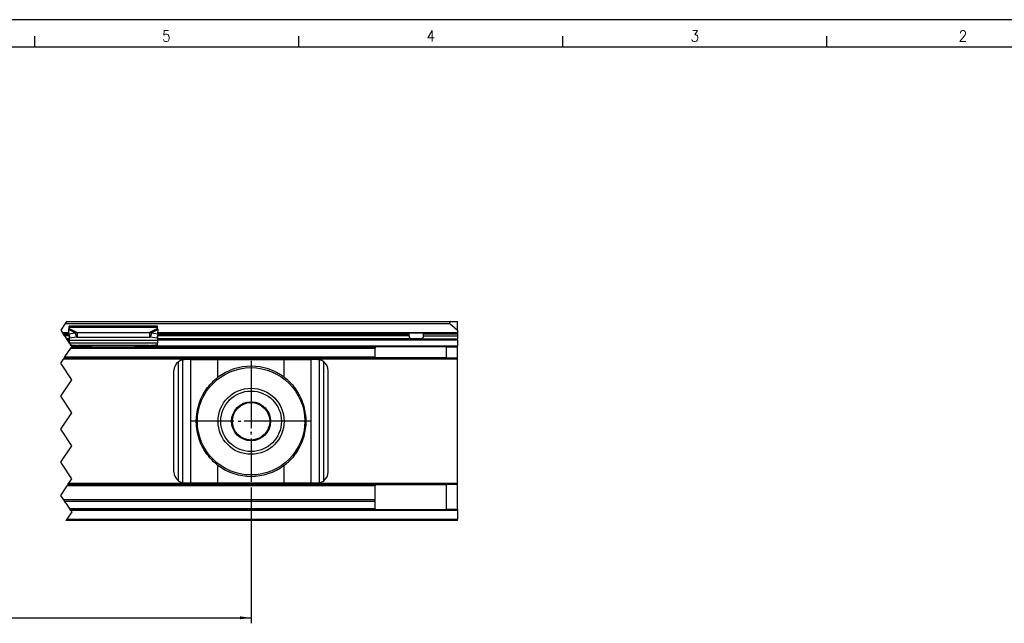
# Model space of a CAD drawing. Header units: millimetres. Extents: x -418 to 1575, y -634 to 914.
# Tile 20 of 49: x 175 to 353, y 334 to 443. Entities that reach past the tile are written whole.
import ezdxf

# ---------------------------------------------------------------- set-up
doc = ezdxf.new("R2010")
doc.units = ezdxf.units.MM
doc.linetypes.add('DOT_CENTER', pattern=[14, 12, -1, 0, -1])
doc.layers.add('1', color=7, linetype='Continuous')
doc.styles.add('CONVERTER_12', font='txt.shx', dxfattribs={"width": 0.9})
doc.dimstyles.new('ME10_DIM_38', dxfattribs={"dimtxt": 2, "dimasz": 2, "dimexe": 1, "dimexo": 1, "dimgap": 1, "dimtad": 1, "dimdsep": 46, "dimtxsty": 'CONVERTER_12', "dimsah": 1, "dimcen": 0.09, "dimclrd": 2, "dimclre": 2, "dimclrt": 2, "dimadec": 0, "dimazin": 0, "dimtol": 1, "dimtp": 0.25, "dimtm": 0.25, "dimtfac": 0.75, "dimtdec": 0, "dimtix": 1, "dimtmove": 0, "dimatfit": 3, "dimfxl": 1, "dimtolj": 1, "dimtzin": 0, "dimarcsym": 0})

# ---------------------------------------------------------------- blocks, each defined once
blk = doc.blocks.new('SOPORTE_SV2__50', base_point=(-242.8900000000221, 352.5499998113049))
at = {"color": 2, "linetype": 'DOT_CENTER'}
for p, q in [((182.8441939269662, 388.2967909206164), (182.0463333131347, 387.0999999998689)), ((183.0796665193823, 388.6499998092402), (182.8441939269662, 388.2967909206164)), ((182.0463333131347, 387.0999999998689), (182.3818060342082, 386.5967909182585)), ((182.3818060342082, 386.5967909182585), (182.4130001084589, 386.5499998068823)), ((182.5463334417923, 386.3499998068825), (182.4130001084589, 386.5499998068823)), ((182.746333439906, 386.0499998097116), (182.5463334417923, 386.3499998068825)), ((182.746333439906, 386.0499998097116), (183.0796667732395, 385.5499998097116)), ((183.2130001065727, 385.3499998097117), (183.0796667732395, 385.5499998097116)), ((183.2130001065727, 385.3499998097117), (183.6099999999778, 384.7544999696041)), ((183.6099999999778, 384.7544999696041), (183.6344862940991, 384.7177705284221)), ((183.6344862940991, 384.7177705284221), (183.671105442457, 384.6628418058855)), ((183.671105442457, 384.6628418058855), (183.8276726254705, 384.4279910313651)), ((183.8281657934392, 384.4272512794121), (183.8276726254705, 384.4279910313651)), ((183.8489576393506, 384.3960635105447), (183.8281657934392, 384.4272512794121)), ((183.8658786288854, 384.3706820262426), (183.8489576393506, 384.3960635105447)), ((183.8874056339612, 384.3383915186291), (183.8658786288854, 384.3706820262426)), ((183.9463334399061, 384.2499998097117), (183.8874056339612, 384.3383915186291)), ((182.8129998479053, 382.2499998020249), (183.8796665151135, 383.8499998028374)), ((184.0129998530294, 384.0499998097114), (183.8796665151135, 383.8499998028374)), ((183.9584771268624, 384.2317842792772), (183.9463334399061, 384.2499998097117)), ((183.9584771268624, 384.2317842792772), (184.0463333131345, 384.0999999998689)), ((182.0463333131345, 381.0999999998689), (182.5463331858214, 381.849999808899)), ((184.0463333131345, 378.0999999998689), (182.0463333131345, 381.0999999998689)), ((182.5463331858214, 381.849999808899), (182.6796665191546, 382.049999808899)), ((182.8129998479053, 382.2499998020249), (182.6796665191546, 382.049999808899)), ((182.0463333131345, 375.0999999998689), (184.0463333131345, 378.0999999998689)), ((184.0463333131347, 372.0999999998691), (182.0463333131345, 375.0999999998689)), ((182.0463333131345, 369.0999999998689), (184.0463333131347, 372.0999999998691)), ((184.0463333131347, 366.0999999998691), (182.0463333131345, 369.0999999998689)), ((182.0463333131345, 363.0999999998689), (184.0463333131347, 366.0999999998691)), ((184.0463333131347, 360.0999999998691), (182.0463333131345, 363.0999999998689)), ((183.4796665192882, 359.2499998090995), (184.0463333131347, 360.0999999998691)), ((182.0463333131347, 357.0999999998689), (183.2129998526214, 358.8499998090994)), ((183.3463331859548, 359.0499998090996), (183.2129998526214, 358.8499998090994)), ((183.3463331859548, 359.0499998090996), (183.4796665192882, 359.2499998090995)), ((182.6014165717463, 356.2673751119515), (182.0463333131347, 357.0999999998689)), ((182.788981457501, 355.9860277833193), (182.6014165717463, 356.2673751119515)), ((183.0042197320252, 355.6631703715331), (182.788981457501, 355.9860277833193)), ((183.0042197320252, 355.6631703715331), (183.1375530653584, 355.4631703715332)), ((183.1375530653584, 355.4631703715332), (183.667231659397, 354.6686524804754)), ((184.0463333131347, 354.0999999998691), (183.1463331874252, 352.749999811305)), ((183.667231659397, 354.6686524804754), (183.7463334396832, 354.5499998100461)), ((183.8796667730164, 354.349999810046), (183.7463334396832, 354.5499998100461)), ((183.8796667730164, 354.349999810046), (184.0463333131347, 354.0999999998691)), ((183.1463331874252, 352.749999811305), (183.012999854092, 352.549999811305))]:
    blk.add_line(p, q, dxfattribs=at)
at = {"color": 3, "linetype": 'Continuous'}
for p, q in [((182.8441939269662, 388.2967909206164), (252.6819021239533, 388.2967909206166)), ((183.5175887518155, 386.5967909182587), (182.3818060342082, 386.5967909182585)), ((182.5463334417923, 386.3499998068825), (183.5426723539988, 386.3499998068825)), ((183.5014568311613, 387.2271643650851), (184.6935262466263, 386.6096402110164)), ((199.6099999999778, 387.6073907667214), (183.6099999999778, 387.6073907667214)), ((183.6099999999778, 387.4334443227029), (185.024213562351, 386.7008435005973)), ((199.6099999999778, 387.4334443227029), (198.1957864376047, 386.7008435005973)), ((199.7185431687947, 387.2271643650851), (198.5264737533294, 386.6096402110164)), ((199.6773276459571, 386.3499998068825), (245.2975595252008, 386.3499998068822)), ((254.1099999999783, 386.5967909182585), (199.7024112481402, 386.5967909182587)), ((254.1099999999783, 386.3499998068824), (247.9224404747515, 386.3499998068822)), ((183.6099999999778, 386.0499998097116), (182.746333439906, 386.0499998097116)), ((183.2130001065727, 385.3499998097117), (183.6099999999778, 385.3499998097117)), ((199.6099999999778, 385.2108759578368), (183.6099999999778, 385.2108759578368)), ((198.1192441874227, 384.332464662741), (185.100755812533, 384.3324646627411)), ((245.2975595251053, 386.0499998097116), (199.6099999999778, 386.0499998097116)), ((199.6099999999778, 385.3499998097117), (254.1099999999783, 385.3499998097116)), ((247.9224404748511, 386.0499998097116), (254.1099999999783, 386.0499998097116)), ((183.8796665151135, 383.8499998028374), (239.1099999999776, 383.8499998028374)), ((185.100755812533, 384.2216794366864), (185.100755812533, 384.1478226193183)), ((198.1192441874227, 384.1478226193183), (198.1192441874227, 384.2216794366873)), ((199.6099999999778, 384.2499998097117), (254.1099999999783, 384.2499998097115)), ((254.1099999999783, 381.8499998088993), (182.5463331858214, 381.849999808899)), ((182.8129998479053, 382.2499998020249), (239.1099999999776, 382.2499998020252)), ((203.4099975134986, 359.7499998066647), (203.4099975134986, 381.3499998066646)), ((204.2079087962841, 359.3908355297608), (204.2079087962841, 381.7091640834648)), ((205.6843228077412, 359.3499998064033), (205.6843228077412, 381.7499998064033)), ((210.6024503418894, 378.5443319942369), (210.6024503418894, 381.7499998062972)), ((222.6175446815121, 378.5443357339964), (222.6175446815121, 381.7499998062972)), ((227.5356722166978, 359.3499998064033), (227.5356722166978, 381.7499998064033)), ((229.0120862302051, 359.3908355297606), (229.0120862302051, 381.7091640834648)), ((229.8099975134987, 359.7499998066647), (229.8099975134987, 381.3499998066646)), ((210.6024503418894, 359.3499998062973), (210.6024503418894, 362.555667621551)), ((222.6175446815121, 359.3499998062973), (222.6175446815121, 362.5556638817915)), ((239.1099999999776, 358.8499998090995), (183.2129998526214, 358.8499998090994)), ((254.1099999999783, 359.2499998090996), (183.4796665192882, 359.2499998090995)), ((239.1099999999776, 355.9860277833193), (182.788981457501, 355.9860277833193)), ((239.1099999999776, 354.6686524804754), (183.667231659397, 354.6686524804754)), ((254.1099999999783, 354.349999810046), (183.8796667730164, 354.349999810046)), ((183.1463331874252, 352.749999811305), (254.1099999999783, 352.749999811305))]:
    blk.add_line(p, q, dxfattribs=at)
at = {"color": 7, "linetype": 'Continuous'}
for p, q in [((183.0796665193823, 388.6499998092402), (252.8104596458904, 388.6499998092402)), ((252.6819021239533, 388.2967909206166), (254.1099999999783, 387.098474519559)), ((252.8104596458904, 388.6499998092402), (254.1099999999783, 388.6499998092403)), ((254.1099999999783, 387.098474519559), (254.1099999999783, 388.6499998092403)), ((183.518786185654, 386.5499998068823), (182.4130001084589, 386.5499998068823)), ((183.5217662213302, 386.4335514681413), (183.5014568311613, 387.2271643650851)), ((183.5217662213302, 386.4335514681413), (184.6935262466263, 386.6096402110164)), ((183.5217662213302, 386.4335514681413), (183.7047789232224, 385.7021385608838)), ((199.6099999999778, 387.8243443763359), (183.6099999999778, 387.8243443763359)), ((183.6099999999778, 387.6073907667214), (183.6099999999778, 387.8243443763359)), ((183.6099999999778, 387.4334443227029), (183.6099999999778, 387.6073907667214)), ((184.6935262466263, 386.6096402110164), (184.8033339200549, 386.1707922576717)), ((184.8033339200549, 386.1707922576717), (184.8765389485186, 385.8782273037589)), ((185.024213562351, 386.7008435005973), (185.024213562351, 386.1876247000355)), ((185.024213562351, 386.7008435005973), (198.1957864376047, 386.7008435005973)), ((185.024213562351, 386.1876247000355), (185.024213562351, 385.8454792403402)), ((198.1957864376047, 386.7008435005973), (198.1957864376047, 386.1876247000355)), ((198.1957864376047, 386.1876247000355), (198.1957864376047, 385.8454792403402)), ((198.416666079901, 386.1707922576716), (198.3434610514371, 385.8782273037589)), ((198.5264737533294, 386.6096402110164), (198.416666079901, 386.1707922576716)), ((198.5264737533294, 386.6096402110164), (199.6982337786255, 386.4335514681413)), ((199.6982337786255, 386.4335514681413), (199.5152210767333, 385.7021385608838)), ((199.6099999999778, 387.6073907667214), (199.6099999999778, 387.8243443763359)), ((199.6099999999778, 387.4334443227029), (199.6099999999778, 387.6073907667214)), ((199.6982337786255, 386.4335514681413), (199.7185431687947, 387.2271643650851)), ((245.1669130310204, 386.5499998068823), (199.7012138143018, 386.5499998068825)), ((248.0530869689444, 386.5499998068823), (245.1669130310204, 386.5499998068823)), ((245.2975595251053, 386.0499998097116), (245.2975595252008, 386.3499998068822)), ((247.9224404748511, 386.0499998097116), (247.9224404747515, 386.3499998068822)), ((254.1099999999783, 386.5499998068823), (248.0530869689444, 386.5499998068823)), ((254.1099999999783, 387.098474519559), (254.1099999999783, 386.5967909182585)), ((254.1099999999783, 386.5499998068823), (254.1099999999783, 386.5967909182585)), ((254.1099999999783, 386.5499998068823), (254.1099999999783, 386.3499998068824)), ((254.1099999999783, 386.3499998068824), (254.1099999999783, 386.0499998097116)), ((183.6099999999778, 385.5499998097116), (183.0796667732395, 385.5499998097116)), ((183.6099999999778, 386.080923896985), (183.6099999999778, 385.2108759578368)), ((183.6099999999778, 385.2108759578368), (183.6099999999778, 384.7544999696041)), ((199.6099999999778, 384.7177705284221), (183.6344862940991, 384.7177705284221)), ((183.7047789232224, 385.7021385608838), (184.8765389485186, 385.8782273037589)), ((185.024213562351, 385.8454792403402), (198.1957864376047, 385.8454792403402)), ((185.100755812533, 384.3324646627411), (188.6099999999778, 384.0627474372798)), ((185.100755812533, 384.3324646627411), (185.100755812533, 384.2216794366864)), ((194.6099999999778, 384.0627474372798), (198.1192441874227, 384.332464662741)), ((198.1192441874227, 384.2216794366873), (198.1192441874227, 384.332464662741)), ((198.3434610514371, 385.8782273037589), (199.5152210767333, 385.7021385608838)), ((199.6099999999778, 386.080923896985), (199.6099999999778, 385.2108759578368)), ((245.9226136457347, 385.5499998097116), (199.6099999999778, 385.5499998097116)), ((199.6099999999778, 385.2108759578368), (199.6099999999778, 384.7177705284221)), ((199.6099999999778, 384.4435647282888), (199.6099999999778, 384.7177705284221)), ((199.6099999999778, 384.4435647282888), (199.6099999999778, 384.2562129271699)), ((247.2973863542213, 385.5499998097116), (245.9226136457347, 385.5499998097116)), ((247.2973863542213, 385.5499998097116), (254.1099999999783, 385.5499998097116)), ((254.1099999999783, 386.0499998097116), (254.1099999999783, 385.5499998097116)), ((254.1099999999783, 385.3499998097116), (254.1099999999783, 385.5499998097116)), ((254.1099999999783, 385.3499998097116), (254.1099999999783, 384.2499998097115)), ((184.0463333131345, 384.0999999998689), (184.0129998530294, 384.0499998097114)), ((184.0129998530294, 384.0499998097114), (186.373511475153, 384.0499998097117)), ((186.373511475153, 384.0499998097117), (185.100755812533, 384.1478226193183)), ((186.373511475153, 384.0499998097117), (188.6099999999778, 384.0499998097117)), ((188.6099999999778, 384.0627474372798), (194.6099999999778, 384.0627474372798)), ((188.6099999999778, 384.0627474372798), (188.6099999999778, 384.0499998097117)), ((188.6099999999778, 384.0499998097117), (194.6099999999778, 384.0499998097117)), ((194.6099999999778, 384.0627474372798), (194.6099999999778, 384.0499998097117)), ((194.6099999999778, 384.0499998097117), (196.8464885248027, 384.0499998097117)), ((198.1192441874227, 384.1478226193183), (196.8464885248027, 384.0499998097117)), ((196.8464885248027, 384.0499998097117), (199.6099999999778, 384.0499998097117)), ((199.6099999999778, 384.2562129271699), (199.6099999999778, 384.0499998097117)), ((199.6099999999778, 384.0499998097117), (239.1099999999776, 384.0499998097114)), ((252.1099999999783, 384.0499998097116), (239.1099999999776, 384.0499998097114)), ((239.1099999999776, 384.0499998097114), (239.1099999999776, 383.8499998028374)), ((239.1099999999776, 382.2499998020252), (239.1099999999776, 383.8499998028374)), ((252.1099999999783, 382.0499998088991), (252.1099999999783, 384.0499998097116)), ((252.1099999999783, 384.0499998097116), (254.1099999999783, 384.0499998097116)), ((254.1099999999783, 384.0499998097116), (254.1099999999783, 384.2499998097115)), ((254.1099999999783, 382.049999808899), (254.1099999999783, 384.0499998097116)), ((182.6796665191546, 382.049999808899), (239.1099999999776, 382.049999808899)), ((205.6843228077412, 381.7499998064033), (204.6099975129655, 381.7499998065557)), ((205.6843228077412, 381.7499998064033), (210.6024503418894, 381.7499998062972)), ((210.6024503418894, 381.7499998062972), (222.6175446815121, 381.7499998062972)), ((222.6175446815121, 381.7499998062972), (227.5356722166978, 381.7499998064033)), ((228.6099975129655, 381.7499998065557), (227.5356722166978, 381.7499998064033)), ((239.1099999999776, 382.049999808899), (239.1099999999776, 382.2499998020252)), ((252.1099999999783, 382.0499998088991), (239.1099999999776, 382.049999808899)), ((252.1099999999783, 382.0499998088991), (254.1099999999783, 382.049999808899)), ((254.1099999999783, 381.8499998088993), (254.1099999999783, 382.049999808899)), ((254.1099999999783, 359.2499998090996), (254.1099999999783, 381.8499998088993)), ((202.6099975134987, 361.3499998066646), (202.6099975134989, 379.7499998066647)), ((230.6099975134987, 361.3499998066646), (230.6099975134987, 379.7499998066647)), ((204.6099975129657, 359.3499998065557), (205.6843228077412, 359.3499998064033)), ((205.6843228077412, 359.3499998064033), (210.6024503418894, 359.3499998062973)), ((210.6024503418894, 359.3499998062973), (222.6175446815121, 359.3499998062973)), ((222.6175446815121, 359.3499998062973), (227.5356722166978, 359.3499998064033)), ((227.5356722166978, 359.3499998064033), (228.6099975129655, 359.3499998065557)), ((239.1099999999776, 359.0499998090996), (183.3463331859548, 359.0499998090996)), ((239.1099999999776, 359.0499998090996), (239.1099999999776, 358.8499998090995)), ((239.1099999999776, 359.0499998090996), (252.1099999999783, 359.0499998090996)), ((239.1099999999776, 356.2673751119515), (239.1099999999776, 358.8499998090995)), ((252.1099999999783, 354.549999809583), (252.1099999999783, 359.0499998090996)), ((254.1099999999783, 359.0499998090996), (252.1099999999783, 359.0499998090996)), ((254.1099999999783, 359.0499998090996), (254.1099999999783, 359.2499998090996)), ((254.1099999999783, 354.5499998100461), (254.1099999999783, 359.0499998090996)), ((239.1099999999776, 356.2673751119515), (182.6014165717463, 356.2673751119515)), ((239.1099999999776, 355.9860277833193), (239.1099999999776, 356.2673751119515)), ((239.1099999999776, 354.6686524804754), (239.1099999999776, 355.9860277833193)), ((239.1099999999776, 354.549999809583), (183.7463334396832, 354.5499998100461)), ((239.1099999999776, 354.549999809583), (239.1099999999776, 354.6686524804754)), ((239.1099999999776, 354.549999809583), (252.1099999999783, 354.549999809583)), ((254.1099999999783, 354.5499998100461), (252.1099999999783, 354.549999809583)), ((254.1099999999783, 354.5499998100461), (254.1099999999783, 354.349999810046)), ((254.1099999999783, 354.349999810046), (254.1099999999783, 352.749999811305)), ((254.1099999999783, 352.549999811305), (183.012999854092, 352.549999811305)), ((254.1099999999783, 352.549999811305), (254.1099999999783, 352.749999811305))]:
    blk.add_line(p, q, dxfattribs=at)
for radius in [9.75, 6, 5.5, 3.550000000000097, 3.400000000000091]:
    blk.add_circle((216.6099999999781, 370.5499998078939), radius, dxfattribs=at)
for centre, radius, start, end in [((252.8104596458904, 388.4499998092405), 0.1999999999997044, 90, 230.000000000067), ((204.6099975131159, 379.7499998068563), 1.999999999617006, 126.8698976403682, 180.0000000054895), ((204.6099975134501, 379.7499998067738), 1.999999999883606, 101.598036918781, 126.8698976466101), ((204.6099975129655, 379.7499998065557), 2, 90, 101.598036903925), ((228.6099975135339, 379.749999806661), 1.999999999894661, 78.40196309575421, 90.00000001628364), ((228.6099975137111, 379.7499998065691), 1.999999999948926, 53.13010236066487, 78.40196310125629), ((228.6099975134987, 379.7499998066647), 2, 0, 53.13010235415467), ((216.6099999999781, 370.5499998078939), 9.99999999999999, 53.07604842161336, 126.9239872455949), ((216.6099999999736, 370.5499998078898), 10.00000000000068, 126.9239872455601, 138.5708465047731), ((216.6099999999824, 370.54999980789), 10.00000000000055, 41.42919815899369, 53.07604842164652), ((216.6099999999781, 370.5499998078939), 9.999999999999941, 148.2362605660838, 211.7637397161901), ((216.6099999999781, 370.5499998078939), 9.999999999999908, 328.2362083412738, 31.76379137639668), ((216.6099999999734, 370.5499998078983), 10.00000000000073, 221.429153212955, 233.0760127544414), ((216.6099999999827, 370.5499998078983), 10.00000000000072, 306.9239515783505, 318.5708021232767), ((204.6099975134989, 361.3499998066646), 2.000000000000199, 180, 233.1301023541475), ((216.6099999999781, 370.5499998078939), 10.00000000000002, 233.0760127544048, 306.9239515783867), ((228.6099975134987, 361.3499998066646), 1.999999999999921, 306.8698976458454, 0), ((204.6099975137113, 361.3499998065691), 2.000000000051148, 233.1301023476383, 258.4019630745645), ((204.6099975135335, 361.3499998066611), 2.000000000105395, 258.4019630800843, 269.9999999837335), ((228.6099975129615, 361.3499998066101), 2.000000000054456, 270.000000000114, 281.5980369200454), ((228.6099975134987, 361.3499998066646), 1.999999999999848, 281.5980369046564, 306.8698976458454)]:
    blk.add_arc(centre, radius, start, end, dxfattribs=at)
for points, knots in [([(183.5014568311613, 387.2271643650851), (183.5100250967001, 387.2463599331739), (183.5268053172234, 387.2839527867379), (183.5544353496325, 387.3386239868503), (183.5818171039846, 387.3883705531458), (183.6012313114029, 387.4194202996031), (183.6099999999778, 387.4334443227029)], [0, 0, 0, 0, 0.0630544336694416, 0.123486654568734, 0.1837172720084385, 0.2333290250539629, 0.2333290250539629, 0.2333290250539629, 0.2333290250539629]), ([(184.6935262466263, 386.6096402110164), (184.7207235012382, 386.6195376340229), (184.7749324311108, 386.6392649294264), (184.858822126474, 386.6643421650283), (184.941809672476, 386.6854108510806), (184.9976815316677, 386.6958745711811), (185.024213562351, 386.7008435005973)], [0, 0, 0, 0, 0.0868093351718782, 0.1730263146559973, 0.2625573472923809, 0.343520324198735, 0.343520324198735, 0.343520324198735, 0.343520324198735]), ([(198.1957864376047, 386.7008435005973), (198.2245930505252, 386.6954171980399), (198.2804561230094, 386.6848942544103), (198.3644020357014, 386.6634195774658), (198.4460536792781, 386.638942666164), (198.5002537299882, 386.6191939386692), (198.5264737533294, 386.6096402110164)], [0, 0, 0, 0, 0.0879177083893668, 0.1704939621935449, 0.2598163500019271, 0.3435201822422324, 0.3435201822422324, 0.3435201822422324, 0.3435201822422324]), ([(199.7185431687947, 387.2271643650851), (199.7106270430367, 387.2449301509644), (199.6938718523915, 387.2825329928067), (199.6668917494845, 387.3361167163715), (199.6388152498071, 387.3872709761), (199.61942726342, 387.4183381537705), (199.6099999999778, 387.4334443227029)], [0, 0, 0, 0, 0.0583422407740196, 0.1234864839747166, 0.1799188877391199, 0.2333289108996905, 0.2333289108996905, 0.2333289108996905, 0.2333289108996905]), ([(245.2975595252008, 386.3499998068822), (245.2975556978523, 386.351073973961), (245.2975481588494, 386.3531866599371), (245.2973762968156, 386.3623481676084), (245.2964654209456, 386.3765361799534), (245.2936768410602, 386.3963303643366), (245.2896788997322, 386.4146922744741), (245.2842467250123, 386.4330037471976), (245.27770426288, 386.4503112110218), (245.2696219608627, 386.4675202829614), (245.2608275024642, 386.4828781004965), (245.2513973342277, 386.4966799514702), (245.2417720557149, 386.50865842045), (245.2311614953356, 386.5197723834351), (245.2205135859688, 386.5289757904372), (245.2094069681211, 386.5367615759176), (245.1989132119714, 386.54252546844), (245.1877336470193, 386.5469009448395), (245.1773040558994, 386.5495223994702), (245.1701094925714, 386.5498529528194), (245.1669130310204, 386.5499998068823)], [0, 0, 0, 0, 0.0032224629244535, 0.0063379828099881, 0.0274891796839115, 0.0458197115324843, 0.0662624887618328, 0.0838030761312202, 0.1030779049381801, 0.1217131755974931, 0.1407848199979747, 0.1561040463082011, 0.1718182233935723, 0.1868303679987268, 0.2021445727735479, 0.2139553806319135, 0.2274723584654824, 0.2379400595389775, 0.2499259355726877, 0.2595085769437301, 0.2595085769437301, 0.2595085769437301, 0.2595085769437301]), ([(248.0530869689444, 386.5499998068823), (248.0498905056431, 386.54985295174), (248.0426959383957, 386.5495223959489), (248.0322663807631, 386.5469009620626), (248.0210866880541, 386.5425254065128), (248.0101781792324, 386.5365337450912), (247.9991143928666, 386.5286770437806), (247.9880938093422, 386.5190657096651), (247.9778612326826, 386.5082351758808), (247.9642444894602, 386.4911431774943), (247.9491031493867, 386.4665274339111), (247.9370910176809, 386.4378948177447), (247.9292762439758, 386.4109686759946), (247.9243398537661, 386.385585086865), (247.922681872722, 386.3655586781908), (247.9224514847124, 386.3531575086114), (247.9224441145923, 386.3510448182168), (247.9224404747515, 386.3499998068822)], [0, 0, 0, 0, 0.0095826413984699, 0.0215685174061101, 0.0320362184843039, 0.045553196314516, 0.0587808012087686, 0.0726783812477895, 0.0893564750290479, 0.1034042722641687, 0.1381904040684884, 0.1756498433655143, 0.196180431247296, 0.2222266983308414, 0.253098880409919, 0.2563018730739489, 0.259436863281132, 0.259436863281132, 0.259436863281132, 0.259436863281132]), ([(183.8276726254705, 384.4279910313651), (183.9337111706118, 384.4203048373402), (184.1459082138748, 384.4049237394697), (184.4628133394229, 384.3813453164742), (184.7811413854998, 384.357258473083), (184.9933049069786, 384.3408000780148), (185.100755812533, 384.3324646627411)], [0, 0, 0, 0, 0.3189501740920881, 0.6382611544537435, 0.9533427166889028, 1.276663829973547, 1.276663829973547, 1.276663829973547, 1.276663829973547]), ([(184.8765389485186, 385.8782273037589), (184.8887463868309, 385.8758909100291), (184.913364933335, 385.8711791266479), (184.9501804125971, 385.8633263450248), (184.9872269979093, 385.854849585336), (185.0118162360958, 385.8486200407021), (185.024213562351, 385.8454792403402)], [0, 0, 0, 0, 0.0372860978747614, 0.0751942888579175, 0.1129243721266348, 0.1512901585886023, 0.1512901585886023, 0.1512901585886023, 0.1512901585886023]), ([(198.1192441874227, 384.332464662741), (198.243438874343, 384.3420906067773), (198.4918748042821, 384.3613460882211), (198.8645358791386, 384.3893991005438), (199.2372534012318, 384.4168999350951), (199.4857351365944, 384.434675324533), (199.6099999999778, 384.4435647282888)], [0, 0, 0, 0, 0.3737013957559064, 0.7475428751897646, 1.121145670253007, 1.494892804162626, 1.494892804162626, 1.494892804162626, 1.494892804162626]), ([(198.1957864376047, 385.8454792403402), (198.2081837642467, 385.8486200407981), (198.2327730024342, 385.8548495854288), (198.2698195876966, 385.863326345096), (198.3066350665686, 385.8711791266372), (198.3312536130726, 385.8758909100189), (198.3434610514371, 385.8782273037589)], [0, 0, 0, 0, 0.0383657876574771, 0.0760958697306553, 0.1140040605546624, 0.1512901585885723, 0.1512901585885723, 0.1512901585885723, 0.1512901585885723]), ([(245.2975595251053, 386.0499998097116), (245.2977391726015, 386.0383233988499), (245.2980985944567, 386.0149632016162), (245.3009467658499, 385.980924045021), (245.3055321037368, 385.9465966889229), (245.3137254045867, 385.9040223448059), (245.3287736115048, 385.8505761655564), (245.3532062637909, 385.7930402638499), (245.383437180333, 385.7431210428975), (245.4163708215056, 385.7022238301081), (245.4523791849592, 385.667960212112), (245.5074281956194, 385.6278544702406), (245.5871949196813, 385.590290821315), (245.6927037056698, 385.5643840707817), (245.8056548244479, 385.5516444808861), (245.8826999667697, 385.5505610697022), (245.9226136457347, 385.5499998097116)], [0, 0, 0, 0, 0.035025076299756, 0.0700722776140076, 0.1023977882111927, 0.1388854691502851, 0.2000620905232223, 0.2686251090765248, 0.3257322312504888, 0.374585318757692, 0.425741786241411, 0.4743718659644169, 0.5784282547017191, 0.6876449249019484, 0.7990064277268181, 0.9187121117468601, 0.9187121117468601, 0.9187121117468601, 0.9187121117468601]), ([(247.2973863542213, 385.5499998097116), (247.337300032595, 385.5505610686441), (247.4143451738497, 385.5516444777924), (247.5272962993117, 385.5643840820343), (247.6328050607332, 385.5902907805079), (247.7125718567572, 385.6278545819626), (247.76762072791, 385.6679600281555), (247.8036295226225, 385.702224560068), (247.8365615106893, 385.7431182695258), (247.8600380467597, 385.7818869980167), (247.8773523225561, 385.818106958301), (247.8892722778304, 385.8480922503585), (247.8995421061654, 385.8799271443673), (247.910734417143, 385.9238919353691), (247.9203414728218, 385.9805901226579), (247.9217415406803, 386.026887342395), (247.9224404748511, 386.0499998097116)], [0, 0, 0, 0, 0.1197056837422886, 0.2310671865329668, 0.3402838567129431, 0.4443402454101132, 0.4929703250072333, 0.5441267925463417, 0.5929798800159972, 0.6500870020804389, 0.6796227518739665, 0.7133539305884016, 0.7468085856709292, 0.7798966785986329, 0.8494212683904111, 0.9187290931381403, 0.9187290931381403, 0.9187290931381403, 0.9187290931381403]), ([(185.100755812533, 384.1478226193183), (185.0055220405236, 384.1550345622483), (184.815155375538, 384.1694507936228), (184.5307574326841, 384.1905141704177), (184.2452354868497, 384.2113450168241), (184.0548430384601, 384.2249156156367), (183.9584771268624, 384.2317842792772)], [0, 0, 0, 0, 0.2865193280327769, 0.5727351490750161, 0.8555303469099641, 1.145361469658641, 1.145361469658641, 1.145361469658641, 1.145361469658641]), ([(199.6099999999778, 384.2562129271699), (199.4857364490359, 384.2475404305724), (199.2372557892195, 384.2301986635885), (198.8645360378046, 384.2033684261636), (198.4918740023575, 384.1759995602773), (198.2434369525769, 384.1572136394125), (198.1192441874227, 384.1478226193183)], [0, 0, 0, 0, 0.3736973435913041, 0.7472550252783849, 1.121051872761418, 1.494693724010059, 1.494693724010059, 1.494693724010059, 1.494693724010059]), ([(208.1077398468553, 375.8141780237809), (208.1892298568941, 375.9302887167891), (208.3505680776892, 376.1601707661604), (208.6006454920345, 376.5005624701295), (208.8535600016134, 376.8357353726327), (209.0264637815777, 377.057098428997), (209.1122551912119, 377.1669343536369)], [0, 0, 0, 0, 0.4255478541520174, 0.8425220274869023, 1.267064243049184, 1.685168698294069, 1.685168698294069, 1.685168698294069, 1.685168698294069]), ([(224.1077396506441, 377.1669401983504), (224.1935310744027, 377.0571044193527), (224.3664348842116, 376.8357416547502), (224.6193494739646, 376.5005692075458), (224.8694269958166, 376.1601779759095), (225.0307653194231, 375.9302962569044), (225.112255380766, 375.8141857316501)], [0, 0, 0, 0, 0.418104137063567, 0.842646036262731, 1.259619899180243, 1.685167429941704, 1.685167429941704, 1.685167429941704, 1.685167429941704]), ([(209.1122551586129, 363.9330652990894), (209.0264637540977, 364.0429012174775), (208.8535599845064, 364.2642642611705), (208.6006454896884, 364.5994371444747), (208.3505680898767, 364.9398288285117), (208.1892298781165, 365.1697108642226), (208.1077398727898, 365.2858215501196)], [0, 0, 0, 0, 0.4181044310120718, 0.8426466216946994, 1.25962077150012, 1.685168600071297, 1.685168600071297, 1.685168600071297, 1.685168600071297]), ([(225.1122553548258, 365.2858138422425), (225.0307652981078, 365.1697033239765), (224.8694269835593, 364.9398216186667), (224.619349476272, 364.5994304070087), (224.366434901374, 364.2642579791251), (224.1935311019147, 364.0428952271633), (224.1077396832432, 363.9330594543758)], [0, 0, 0, 0, 0.4255475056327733, 0.8425213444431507, 1.267063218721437, 1.685167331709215, 1.685167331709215, 1.685167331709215, 1.685167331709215])]:
    blk.add_open_spline(points, degree=3, knots=knots, dxfattribs=at)
at = {"layer": '1', "color": 2, "linetype": 'DOT_CENTER'}
for p, q in [((216.6099999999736, 381.5499998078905), (216.6099999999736, 359.5499998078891)), ((216.6099999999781, 381.2999998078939), (216.6099999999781, 359.7999998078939)), ((227.6099999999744, 370.5499998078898), (205.6099999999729, 370.5499998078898)), ((227.3599999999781, 370.5499998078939), (205.8599999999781, 370.5499998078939))]:
    blk.add_line(p, q, dxfattribs=at)
blk = doc.blocks.new('*D102')
at = {"layer": '1', "color": 2, "linetype": 'Continuous'}
for p, q in [((16.6099999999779, 362.0499998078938), (16.6099999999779, 333.8530518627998)), ((216.6099999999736, 358.5499998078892), (216.6099999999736, 333.8530518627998)), ((16.609999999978, 334.8530518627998), (216.6099999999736, 334.8530518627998))]:
    blk.add_line(p, q, dxfattribs=at)
at = {"layer": '1', "color": 2}
for points in [[(18.609999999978, 335.1163568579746), (18.609999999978, 334.589746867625), (16.609999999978, 334.8530518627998)], [(214.6099999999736, 334.589746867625), (214.6099999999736, 335.1163568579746), (216.6099999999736, 334.8530518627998)]]:
    blk.add_solid(points, dxfattribs=at)
at = {"layer": '1', "color": 2, "insert": (107.1767004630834, 336.0530518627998), "char_height": 2, "attachment_point": 7, "rotation": 0.00013888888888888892, "line_spacing_factor": 0.60024009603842, "style": 'CONVERTER_12'}
blk.add_mtext('\\C2;\\C2;\\C2;450\\C2;\\H1.5;{\\Fgdt;`}0,25\\C2;[CM/2+15]', dxfattribs=at)
blk = doc.blocks.new('_A1', base_point=(416.9750000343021, -145.5000001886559))
at = {"layer": '1', "color": 2, "linetype": 'Continuous'}
for p, q in [((421.9750000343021, 443.4999998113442), (-418.0249999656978, 443.4999998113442)), ((177.2691176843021, 440.4999998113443), (177.2691176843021, 438.4999998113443)), ((225.2102941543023, 440.4999998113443), (225.2102941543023, 438.4999998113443)), ((273.1514706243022, 440.4999998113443), (273.1514706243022, 438.4999998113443)), ((321.0926470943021, 440.4999998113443), (321.0926470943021, 438.4999998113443))]:
    blk.add_line(p, q, dxfattribs=at)
at = {"layer": '1', "color": 7, "linetype": 'Continuous'}
blk.add_line((416.9750000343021, 438.4999998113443), (-398.0249999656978, 438.4999998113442), dxfattribs=at)
at = {"layer": '1', "color": 2, "char_height": 2, "attachment_point": 4, "line_spacing_factor": 1.20048019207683, "style": 'CONVERTER_12'}
for s, insert in [('5', (200.4591375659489, 440.5248033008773)), ('4', (248.4702344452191, 440.5248033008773)), ('3', (296.3982684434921, 440.5248033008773)), ('2', (345.0632353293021, 440.5248033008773))]:
    blk.add_mtext(s, dxfattribs=dict(at, insert=insert))
blk = doc.blocks.new('Front3', base_point=(-155.3900000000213, 370.5999999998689))
blk.add_blockref('SOPORTE_SV2__50', (-242.8900000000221, 352.5499998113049))
at = {"layer": '1'}
dim = blk.add_linear_dim(base=(16.609999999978, 334.8530518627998), p1=(216.6099999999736, 359.5499998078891), p2=(16.60999999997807, 363.0499998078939), text='<>[CM/2+15]', dimstyle='ME10_DIM_38', override={"dimpost": '<>[CM/2+15]'}, dxfattribs=at)
dim.commit()
dim.dimension.update_dxf_attribs({"geometry": '*D102', "text_midpoint": (119.6642004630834, 337.0530518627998), "text_rotation": 0.00013888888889})

msp = doc.modelspace()

# ---------------------------------------------------------------- block references
for name, p in [('_A1', (416.9750000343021, -145.5000001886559)), ('Front3', (-155.3900000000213, 370.5999999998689))]:
    msp.add_blockref(name, p)

doc.saveas('drawing.dxf')
